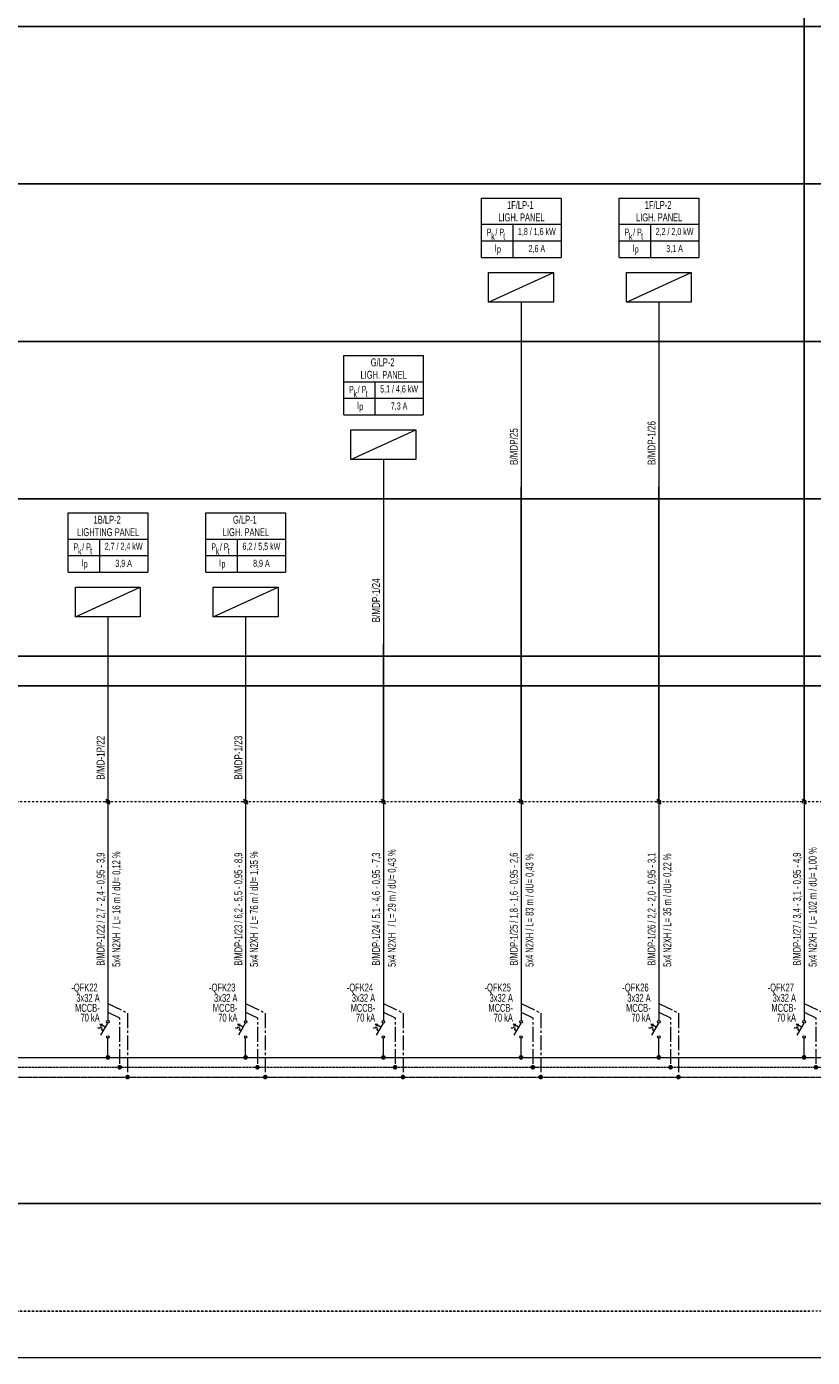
# Model space of a CAD drawing. Header units: millimetres. Extents: x -249865 to 125158, y -30755 to 173378.
# Tile 9 of 34: x -160731 to -140765, y 107722 to 141547. Entities that reach past the tile are written whole.
import ezdxf
from ezdxf.enums import TextEntityAlignment as Align

# ---------------------------------------------------------------- set-up
doc = ezdxf.new("R2010")
doc.units = ezdxf.units.MM
for name, pattern in [('CENTER2', [1.125, 0.75, -0.125, 0.125, -0.125]), ('DASHDOT', [1, 0.5, -0.25, 0, -0.25]), ('DASHED2', [0.375, 0.25, -0.125])]:
    doc.linetypes.add(name, pattern=pattern)
for name, color, linetype, lineweight in [('E-TP-BARA-N', 11, 'DASHED2', 13), ('E-TP-BARA-P', 6, 'Continuous', 18), ('E-TP-BARA-PE', 91, 'CENTER2', 13), ('E-TP-CIZIM', 3, 'Continuous', 13), ('E-TP-CIZIM-TEXT', 150, 'Continuous', 13), ('E-YAZI', 7, 'Continuous', 9), ('E_PANO-CERCEVE', 1, 'Continuous', 9)]:
    doc.layers.add(name, color=color, linetype=linetype, lineweight=lineweight)
doc.styles.add('EM-TP-ANTET-TT1', font='swisscl.ttf', dxfattribs={"width": 0.8})
doc.styles.add('EM-TP-YAZI-SHX', font='swisscl.ttf', dxfattribs={"width": 0.6})

# ---------------------------------------------------------------- blocks, each defined once
blk = doc.blocks.new('VG-PN-AP-CIKIS-2')
at = {"layer": 'E-TP-BARA-N', "linetype": 'CENTER2', "ltscale": 50, "flags": 128}
blk.add_lwpolyline([(0, 1364.8), (30, 1350.3), (30, 1225)], dxfattribs=at)
at = {"layer": 'E-TP-BARA-P', "linetype": 'Continuous'}
for p, q in [((0, 1895.6), (0, 1343.5)), ((0, 1250), (0, 1298.7))]:
    blk.add_line(p, q, dxfattribs=at)
at = {"layer": 'E-TP-BARA-PE', "ltscale": 50, "flags": 128}
blk.add_lwpolyline([(0, 1387), (50, 1362.8), (50, 1200)], dxfattribs=at)
at = {"layer": 'E-TP-CIZIM', "color": 7}
for p, q in [((-0.8, 1337.2), (-18.4, 1306.7)), ((-6.7, 1327), (-14.8, 1331.5))]:
    blk.add_line(p, q, dxfattribs=at)
at = {"layer": 'E-TP-CIZIM', "color": 7, "flags": 128}
blk.add_lwpolyline([(-12, 1317.7), (-16.3, 1320.1), (-14.2, 1323.8), (-19.8, 1327), (-21.9, 1323.2), (-25.6, 1325.3)], dxfattribs=at)
blk.add_lwpolyline([(-15.8, 1329.8), (-13.7, 1333.5), (-20.4, 1334.8)], close=True, dxfattribs=at)
at = {"layer": 'E-TP-CIZIM', "color": 1, "linetype": 'Continuous', "const_width": 5.93}
blk.add_lwpolyline([(-3, 1250, 1), (3, 1250, 1)], format="xyb", close=True, dxfattribs=at)
at = {"layer": 'E-TP-CIZIM', "color": 1, "linetype": 'Continuous', "const_width": 5.93, "elevation": 0}
for points in [[(27, 1225, 1), (32.9, 1225, 1)], [(47, 1200, 1), (52.9, 1200, 1)]]:
    blk.add_lwpolyline(points, format="xyb", close=True, dxfattribs=at)
at = {"layer": 'E-TP-CIZIM', "color": 7}
for centre in [(0, 1340.3), (0, 1301.9)]:
    blk.add_circle(centre, 3.2, dxfattribs=at)
at = {"layer": 'E_PANO-CERCEVE', "linetype": 'Continuous'}
blk.add_line((-5.4, 1906.3), (5.4, 1893.7), dxfattribs=at)
blk.add_ellipse((0, 1900), major_axis=(-4.45, 0), ratio=1, start_param=5.497787, end_param=11.780972, dxfattribs=at)
at = {"style": 'EM-TP-YAZI-SHX', "width": 0.8, "flags": 13}
blk.add_attdef('GEN', text='', height=20, dxfattribs=at).set_placement((26, 1172.8), align=Align.MIDDLE)
at = {"layer": 'E-TP-CIZIM-TEXT', "style": 'EM-TP-YAZI-SHX', "width": 0.8, "flags": 12}
for tag, p in [('ACIKLAMA1', (-8.5, 1483.2)), ('BES-KABLO', (31.5, 1479.9))]:
    blk.add_attdef(tag, p, '', height=20, rotation=90, dxfattribs=at)
for tag, p in [('SGRT-NO', (-20.7, 1417.6)), ('SGRT-AMP', (-20.7, 1391.3)), ('SGRT-NOT', (-20.7, 1341)), ('SGRT-TIP', (-20.7, 1365.9))]:
    blk.add_attdef(tag, text='', height=20, dxfattribs=at).set_placement(p, align=Align.RIGHT)
blk = doc.blocks.new('VG-PN-AP-YUK-EAP')
at = {"layer": 'E-TP-CIZIM'}
blk.add_line((-82.4, 470), (82.4, 545), dxfattribs=at)
at = {"layer": 'E-TP-CIZIM', "linetype": 'Continuous'}
blk.add_line((0, 470), (0, 0), dxfattribs=at)
at = {"layer": 'E-TP-CIZIM', "color": 3}
blk.add_lwpolyline([(-82.4, 545), (82.4, 545), (82.4, 470), (-82.4, 470), (-82.4, 545)], dxfattribs=at)
at = {"style": 'EM-TP-YAZI-SHX', "width": 0.6, "flags": 9}
blk.add_attdef('GEN', text='', height=15, dxfattribs=at).set_placement((28.4, -26.8), align=Align.MIDDLE)
blk = doc.blocks.new('VG-PN-AP-YUK-BILGI')
at = {"layer": 'E-YAZI', "ltscale": 500}
for p, q in [((-100.8, 667.5), (101.5, 667.5)), ((-21.3, 666.6), (-21.3, 583.4)), ((-100.8, 625.5), (101.5, 625.5)), ((-100.8, 583.4), (101.5, 583.4))]:
    blk.add_line(p, q, dxfattribs=at)
blk.add_lwpolyline([(-100.8, 583.4), (-100.8, 733.8), (101.5, 733.8), (101.5, 583.4)], dxfattribs=at)
at = {"layer": 'E-TP-CIZIM-TEXT', "style": 'EM-TP-ANTET-TT1', "width": 0.8}
for s, p in [('P  / P ', (-62.7, 638.5)), ('k', (-71.3, 627.6)), ('t', (-42.7, 628.6)), ('I', (-64.8, 598.3)), ('p', (-56.2, 595.3))]:
    blk.add_text(s, height=18, dxfattribs=at).set_placement(p, align=Align.CENTER)
at = {"layer": 'E-TP-CIZIM-TEXT', "style": 'EM-TP-ANTET-TT1', "width": 0.8, "flags": 12}
for tag, height, p in [('YUK-ADI', 20, (-1.8, 717)), ('YUK-ADI1', 20, (-1.8, 685)), ('GUC', 18, (40.1, 647.9)), ('AKIM', 18, (40.1, 604.2))]:
    blk.add_attdef(tag, text='', height=height, dxfattribs=at).set_placement(p, align=Align.MIDDLE)
at = {"layer": 'E-TP-CIZIM-TEXT', "ltscale": 500, "style": 'EM-TP-YAZI-SHX', "flags": 12}
for tag, p in [('LINYENOT-1', (-8.5, 55.8)), ('LINYENOT-2', (31.5, 55.8))]:
    blk.add_attdef(tag, p, '', height=20, rotation=90, dxfattribs=at)
at = {"layer": 'E-TP-CIZIM-TEXT', "ltscale": 500, "style": 'EM-TP-YAZI-SHX', "width": 0.8, "flags": 9}
blk.add_attdef('GEN', text='', height=20, dxfattribs=at).set_placement((28.4, -26.8), align=Align.MIDDLE)

msp = doc.modelspace()

# ---------------------------------------------------------------- linework, layer by layer
for p, q in [((-140974, 121847), (-140974, 145847)), ((-148167, 121847), (-148167, 129847)), ((-144667, 121847), (-144667, 129847)), ((-151667, 121847), (-151667, 125847)), ((-137016, 124792), (-236583, 124792, 0))]:
    msp.add_line(p, q)
at = {"color": 7}
for points in [[(-235765, 141547), (-122132, 141547), (-122132, 137547), (-235765, 137547)], [(-235765, 137547), (-122132, 137547), (-122132, 133547), (-235765, 133547)], [(-235765, 133547), (-122132, 133547), (-122132, 129547), (-235765, 129547)], [(-235765, 129547), (-122132, 129547), (-122132, 125547), (-235765, 125547)]]:
    msp.add_lwpolyline(points, close=True, dxfattribs=at)
at = {"elevation": 0}
msp.add_lwpolyline([(-165182, 111631), (-120827, 111631)], dxfattribs=at)
at = {"layer": 'E-TP-BARA-N', "ltscale": 100}
msp.add_line((-235225, 115097, 0), (-122336, 115097, 0), dxfattribs=at)
at = {"layer": 'E-TP-BARA-P'}
msp.add_line((-235225, 115347, 0), (-122336, 115347, 0), dxfattribs=at)
at = {"layer": 'E-TP-BARA-P', "color": 1}
msp.add_line((-164663, 107722, 0), (-120455, 107722, 0), dxfattribs=at)
at = {"layer": 'E-TP-BARA-PE', "ltscale": 50}
msp.add_line((-235225, 114847, 0), (-122336, 114847, 0), dxfattribs=at)
at = {"layer": 'E_PANO-CERCEVE', "color": 9, "linetype": 'DASHDOT', "ltscale": 100}
for p, q in [((-235766, 121847, 0), (-140844, 121847, 0)), ((-235765, 108898, 0), (-140844, 108898, 0))]:
    msp.add_line(p, q, dxfattribs=at)
at = {"layer": 'E_PANO-CERCEVE', "color": 9, "linetype": 'DASHDOT', "ltscale": 100, "elevation": 0}
msp.add_lwpolyline([(-235766, 121847), (-122113, 121847), (-122113, 108898), (-235766, 108898)], close=True, dxfattribs=at)

# ---------------------------------------------------------------- block references
ref = msp.add_blockref('VG-PN-AP-YUK-BILGI', (-148167, 129847), dxfattribs=dict(xscale=10.00000000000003, yscale=10.00000000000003, zscale=10.00000000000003))
ref.add_attrib('LINYENOT-1', 'B/MDP/25', (-148252, 130405), dxfattribs={"layer": 'E-TP-CIZIM-TEXT', "ltscale": 500, "height": 200, "rotation": 90, "style": 'EM-TP-YAZI-SHX', "flags": 12})
ref.add_attrib('YUK-ADI', '1F/LP-1', dxfattribs={"layer": 'E-TP-CIZIM-TEXT', "height": 200, "style": 'EM-TP-ANTET-TT1', "width": 0.8, "flags": 12}).set_placement((-148185, 137017), align=Align.MIDDLE)
ref.add_attrib('YUK-ADI1', ' LIGH. PANEL', dxfattribs={"layer": 'E-TP-CIZIM-TEXT', "height": 200, "style": 'EM-TP-ANTET-TT1', "width": 0.8, "flags": 12}).set_placement((-148185, 136697), align=Align.MIDDLE)
ref.add_attrib('GUC', '1,8 / 1,6 kW', dxfattribs={"layer": 'E-TP-CIZIM-TEXT', "height": 180, "style": 'EM-TP-ANTET-TT1', "width": 0.8, "flags": 12}).set_placement((-147766, 136326), align=Align.MIDDLE)
ref.add_attrib('AKIM', '2,6 A', dxfattribs={"layer": 'E-TP-CIZIM-TEXT', "height": 180, "style": 'EM-TP-ANTET-TT1', "width": 0.8, "flags": 12}).set_placement((-147766, 135889), align=Align.MIDDLE)
ref = msp.add_blockref('VG-PN-AP-YUK-BILGI', (-144667, 129847), dxfattribs=dict(xscale=10.00000000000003, yscale=10.00000000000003, zscale=10.00000000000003))
ref.add_attrib('LINYENOT-1', 'B/MDP-1/26', (-144752, 130405), dxfattribs={"layer": 'E-TP-CIZIM-TEXT', "ltscale": 500, "height": 200, "rotation": 90, "style": 'EM-TP-YAZI-SHX', "flags": 12})
ref.add_attrib('YUK-ADI', '1F/LP-2', dxfattribs={"layer": 'E-TP-CIZIM-TEXT', "height": 200, "style": 'EM-TP-ANTET-TT1', "width": 0.8, "flags": 12}).set_placement((-144685, 137017), align=Align.MIDDLE)
ref.add_attrib('YUK-ADI1', ' LIGH. PANEL', dxfattribs={"layer": 'E-TP-CIZIM-TEXT', "height": 200, "style": 'EM-TP-ANTET-TT1', "width": 0.8, "flags": 12}).set_placement((-144685, 136697), align=Align.MIDDLE)
ref.add_attrib('GUC', '2,2 / 2,0 kW', dxfattribs={"layer": 'E-TP-CIZIM-TEXT', "height": 180, "style": 'EM-TP-ANTET-TT1', "width": 0.8, "flags": 12}).set_placement((-144266, 136326), align=Align.MIDDLE)
ref.add_attrib('AKIM', '3,1 A', dxfattribs={"layer": 'E-TP-CIZIM-TEXT', "height": 180, "style": 'EM-TP-ANTET-TT1', "width": 0.8, "flags": 12}).set_placement((-144266, 135889), align=Align.MIDDLE)
at = {"xscale": 10.00000000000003, "yscale": 10.00000000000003, "zscale": 10.00000000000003}
for p in [(-148167, 129847), (-144667, 129847), (-151667, 125847), (-158667, 121847), (-155167, 121847)]:
    msp.add_blockref('VG-PN-AP-YUK-EAP', p, dxfattribs=at)
ref = msp.add_blockref('VG-PN-AP-YUK-BILGI', (-151667, 125847), dxfattribs=dict(xscale=10.00000000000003, yscale=10.00000000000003, zscale=10.00000000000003))
ref.add_attrib('LINYENOT-1', 'B/MDP-1/24', (-151752, 126405), dxfattribs={"layer": 'E-TP-CIZIM-TEXT', "ltscale": 500, "height": 200, "rotation": 90, "style": 'EM-TP-YAZI-SHX', "flags": 12})
ref.add_attrib('YUK-ADI', 'G/LP-2', dxfattribs={"layer": 'E-TP-CIZIM-TEXT', "height": 200, "style": 'EM-TP-ANTET-TT1', "width": 0.8, "flags": 12}).set_placement((-151685, 133017), align=Align.MIDDLE)
ref.add_attrib('YUK-ADI1', ' LIGH. PANEL', dxfattribs={"layer": 'E-TP-CIZIM-TEXT', "height": 200, "style": 'EM-TP-ANTET-TT1', "width": 0.8, "flags": 12}).set_placement((-151685, 132697), align=Align.MIDDLE)
ref.add_attrib('GUC', '5,1 / 4,6 kW', dxfattribs={"layer": 'E-TP-CIZIM-TEXT', "height": 180, "style": 'EM-TP-ANTET-TT1', "width": 0.8, "flags": 12}).set_placement((-151266, 132326), align=Align.MIDDLE)
ref.add_attrib('AKIM', '7,3 A', dxfattribs={"layer": 'E-TP-CIZIM-TEXT', "height": 180, "style": 'EM-TP-ANTET-TT1', "width": 0.8, "flags": 12}).set_placement((-151266, 131889), align=Align.MIDDLE)
ref = msp.add_blockref('VG-PN-AP-YUK-BILGI', (-158667, 121847), dxfattribs=dict(xscale=10.00000000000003, yscale=10.00000000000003, zscale=10.00000000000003))
ref.add_attrib('LINYENOT-1', 'B/MD-1P/22', (-158752, 122405), dxfattribs={"layer": 'E-TP-CIZIM-TEXT', "ltscale": 500, "height": 200, "rotation": 90, "style": 'EM-TP-YAZI-SHX', "flags": 12})
ref.add_attrib('YUK-ADI', '1B/LP-2', dxfattribs={"layer": 'E-TP-CIZIM-TEXT', "height": 200, "style": 'EM-TP-ANTET-TT1', "width": 0.8, "flags": 12}).set_placement((-158685, 129017), align=Align.MIDDLE)
ref.add_attrib('YUK-ADI1', ' LIGHTING PANEL', dxfattribs={"layer": 'E-TP-CIZIM-TEXT', "height": 200, "style": 'EM-TP-ANTET-TT1', "width": 0.8, "flags": 12}).set_placement((-158685, 128697), align=Align.MIDDLE)
ref.add_attrib('GUC', '2,7 / 2,4 kW', dxfattribs={"layer": 'E-TP-CIZIM-TEXT', "height": 180, "style": 'EM-TP-ANTET-TT1', "width": 0.8, "flags": 12}).set_placement((-158266, 128326), align=Align.MIDDLE)
ref.add_attrib('AKIM', '3,9 A', dxfattribs={"layer": 'E-TP-CIZIM-TEXT', "height": 180, "style": 'EM-TP-ANTET-TT1', "width": 0.8, "flags": 12}).set_placement((-158266, 127889), align=Align.MIDDLE)
ref = msp.add_blockref('VG-PN-AP-YUK-BILGI', (-155167, 121847), dxfattribs=dict(xscale=10.00000000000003, yscale=10.00000000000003, zscale=10.00000000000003))
ref.add_attrib('LINYENOT-1', 'B/MDP-1/23', (-155252, 122405), dxfattribs={"layer": 'E-TP-CIZIM-TEXT', "ltscale": 500, "height": 200, "rotation": 90, "style": 'EM-TP-YAZI-SHX', "flags": 12})
ref.add_attrib('YUK-ADI', 'G/LP-1', dxfattribs={"layer": 'E-TP-CIZIM-TEXT', "height": 200, "style": 'EM-TP-ANTET-TT1', "width": 0.8, "flags": 12}).set_placement((-155185, 129017), align=Align.MIDDLE)
ref.add_attrib('YUK-ADI1', ' LIGH. PANEL', dxfattribs={"layer": 'E-TP-CIZIM-TEXT', "height": 200, "style": 'EM-TP-ANTET-TT1', "width": 0.8, "flags": 12}).set_placement((-155185, 128697), align=Align.MIDDLE)
ref.add_attrib('GUC', '6,2 / 5,5 kW', dxfattribs={"layer": 'E-TP-CIZIM-TEXT', "height": 180, "style": 'EM-TP-ANTET-TT1', "width": 0.8, "flags": 12}).set_placement((-154766, 128326), align=Align.MIDDLE)
ref.add_attrib('AKIM', '8,9 A', dxfattribs={"layer": 'E-TP-CIZIM-TEXT', "height": 180, "style": 'EM-TP-ANTET-TT1', "width": 0.8, "flags": 12}).set_placement((-154766, 127889), align=Align.MIDDLE)
for p, values in [((-158667, 102847), {'ACIKLAMA1': 'B/MDP-1/22 / 2,7 - 2,4 - 0,95 - 3,9', 'BES-KABLO': '5x4 N2XH  / L= 16 m / dU= 0,12 %', 'SGRT-AMP': '3x32 A', 'SGRT-TIP': 'MCCB-', 'SGRT-NOT': '70 kA', 'SGRT-NO': '-QFK22 '}), ((-155167, 102847), {'ACIKLAMA1': 'B/MDP-1/23 / 6,2 - 5,5 - 0,95 - 8,9', 'BES-KABLO': '5x4 N2XH  / L= 76 m / dU= 1,35 %', 'SGRT-AMP': '3x32 A', 'SGRT-TIP': 'MCCB-', 'SGRT-NOT': '70 kA', 'SGRT-NO': '-QFK23 '}), ((-151667, 102847), {'ACIKLAMA1': 'B/MDP-1/24 / 5,1 - 4,6 - 0,95 - 7,3', 'BES-KABLO': '5x4 N2XH   / L= 29 m / dU= 0,43 %', 'SGRT-AMP': '3x32 A', 'SGRT-TIP': 'MCCB-', 'SGRT-NOT': '70 kA', 'SGRT-NO': '-QFK24 '}), ((-148167, 102847), {'ACIKLAMA1': 'B/MDP-1/25 / 1,8 - 1,6 - 0,95 - 2,6', 'BES-KABLO': '5x4 N2XH / L= 83 m / dU= 0,43 %', 'SGRT-AMP': '3x32 A', 'SGRT-TIP': 'MCCB-', 'SGRT-NOT': '70 kA', 'SGRT-NO': '-QFK25 '}), ((-144667, 102847), {'ACIKLAMA1': 'B/MDP-1/26 / 2,2 - 2,0 - 0,95 - 3,1', 'BES-KABLO': '5x4 N2XH / L= 35 m / dU= 0,22 %', 'SGRT-AMP': '3x32 A', 'SGRT-TIP': 'MCCB-', 'SGRT-NOT': '70 kA', 'SGRT-NO': '-QFK26 '}), ((-140974, 102847), {'ACIKLAMA1': 'B/MDP-1/27 / 3,4 - 3,1 - 0,95 - 4,9', 'BES-KABLO': '5x4 N2XH  / L= 102 m / dU= 1,00 %', 'SGRT-AMP': '3x32 A', 'SGRT-TIP': 'MCCB-', 'SGRT-NOT': '70 kA', 'SGRT-NO': '-QFK27 '})]:
    msp.add_blockref('VG-PN-AP-CIKIS-2', p, dxfattribs=at).add_auto_attribs(values)

doc.saveas('drawing.dxf')
